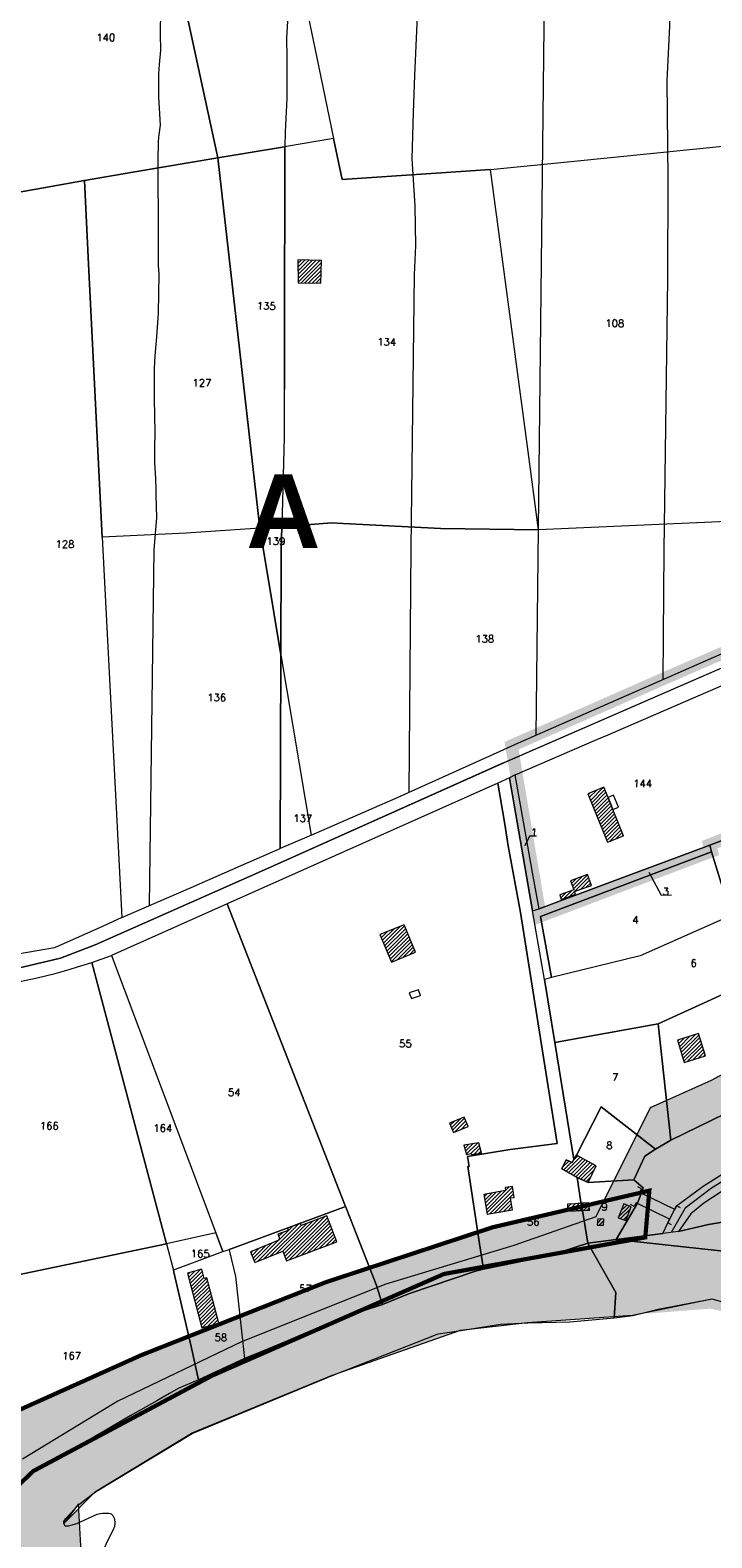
# Model space of a CAD drawing. Header units: metres. Extents: x 578835 to 593571, y 248557 to 255108.
# Tile 137 of 251: x 585809 to 586134, y 251395 to 252113. Entities that reach past the tile are written whole.
import ezdxf

# ---------------------------------------------------------------- set-up
doc = ezdxf.new("R2010")
doc.units = ezdxf.units.M
doc.linetypes.add('CACHEX2', pattern=[0.75, 0.5, -0.25])
doc.linetypes.add('SOLID_LINE', pattern=[0])
for name, color, linetype, lineweight in [('Cad-BATIMENT_BATI_LEGER13', 7, 'SOLID_LINE', 0), ('Cad-BATIMENT_BATI_PRIVE12', 7, 'SOLID_LINE', 0), ('Cad-BATIMENT_BATI_PRIVE12_HACH', 7, 'SOLID_LINE', 0), ('Cad-HYDROGRAPHI_COURS_D_EAU28', 5, 'SOLID_LINE', 0), ('Cad-PARCELLAIRE_PARCELLE1', 250, 'SOLID_LINE', 0), ('Cad-RESEAU_ROUT_AXE_DE_VOIE26', 255, 'SOLID_LINE', 0), ('Cad-RESEAU_ROUT_LIMITE_DE_VOIE_P23', 8, 'SOLID_LINE', 0), ('Cad-TOPONYMIE_DETAIL_PARCELLAIR181', 7, 'SOLID_LINE', 0), ('Cad-TOPONYMIE_NUMERO_DE_PARCELL182', 250, 'SOLID_LINE', 0), ('EBC', 114, 'Continuous', 53), ('EBC hachures', 114, 'Continuous', 18), ('PLU', 7, 'CACHEX2', 5), ('PPRI global - contour', 152, 'Continuous', 5), ('PPRI global - hachures', 152, 'Continuous', 5)]:
    doc.layers.add(name, color=color, linetype=linetype, lineweight=lineweight)
doc.layers.add('PLU nom', color=7, linetype='Continuous')
doc.styles.get("Standard").update_dxf_attribs({"font": 'arialbd_0.ttf', "height": 50})
doc.styles.add('TEXTSTYLE_45_11', font='txt.shx', dxfattribs={"oblique": 50})

msp = doc.modelspace()

# ---------------------------------------------------------------- hatches: boundary and pattern name
at = {"layer": 'Cad-BATIMENT_BATI_PRIVE12_HACH', "ltscale": 0.4}
h = msp.add_hatch(dxfattribs=at)
h.set_pattern_fill('ANSI31', color=256, scale=0.4, style=0)
h.paths.add_polyline_path([(585936.47, 252003.79), (585936.57, 251992.86), (585947.39, 251992.66), (585947.63, 252003.5)])
h = msp.add_hatch(dxfattribs=at)
h.set_pattern_fill('ANSI31', color=256, scale=0.4, style=0)
h.paths.add_polyline_path([(586091.54, 251729.41), (586086.54, 251741.81), (586084.25, 251747.53), (586082.27, 251752.49), (586074.53, 251749.38), (586083.89, 251726.31)])
h = msp.add_hatch(dxfattribs=at)
h.set_pattern_fill('ANSI31', color=256, scale=0.4, style=0)
h.paths.add_polyline_path([(586076.3, 251705.72), (586074.38, 251710.91), (586066.3, 251707.9), (586067.89, 251703.8), (586067.91, 251703.57), (586061.18, 251701.22), (586061.95, 251698.94), (586068.74, 251701.53), (586068.22, 251702.82), (586071.26, 251703.85)])
h = msp.add_hatch(dxfattribs=at)
h.set_pattern_fill('ANSI31', color=256, scale=0.4, style=0)
h.paths.add_polyline_path([(585992.57, 251673.96), (585987.1, 251686.99), (585975.46, 251682.33), (585981.02, 251669.09)])
h = msp.add_hatch(dxfattribs=at)
h.set_pattern_fill('ANSI31', color=256, scale=0.4, style=0)
h.paths.add_polyline_path([(586120.55, 251621.37), (586130.68, 251624.45), (586127.39, 251635.21), (586117.36, 251631.91)])
h = msp.add_hatch(dxfattribs=at)
h.set_pattern_fill('ANSI31', color=256, scale=0.4, style=0)
h.paths.add_polyline_path([(586010.66, 251587.97), (586017.66, 251590.9), (586015.65, 251595.3), (586008.64, 251592.37)])
h = msp.add_hatch(dxfattribs=at)
h.set_pattern_fill('ANSI31', color=256, scale=0.4, style=0)
h.paths.add_polyline_path([(586023.99, 251578.38), (586022.62, 251583.06), (586015.53, 251582.03), (586016.72, 251577.55), (586018.83, 251578.06), (586019.44, 251577.56)])
h = msp.add_hatch(dxfattribs=at)
h.set_pattern_fill('ANSI31', color=256, scale=0.4, style=0)
h.paths.add_polyline_path([(586069.5, 251566.6), (586074.74, 251564.13), (586078.59, 251572.15), (586069.19, 251577.16), (586067.87, 251575.16), (586067.17, 251573.64), (586064.34, 251574.96), (586062.24, 251570.67)])
h = msp.add_hatch(dxfattribs=at)
h.set_pattern_fill('ANSI31', color=256, scale=0.4, style=0)
h.paths.add_polyline_path([(586038.73, 251551.08), (586037.76, 251556.8), (586039.55, 251557.06), (586038.7, 251562.34), (586035.2, 251561.71), (586035.4, 251560.28), (586025, 251558.52), (586026.62, 251549.06)])
h = msp.add_hatch(dxfattribs=at)
h.set_pattern_fill('ANSI31', color=256, scale=0.4, style=0)
h.paths.add_polyline_path([(586072.06, 251550.87), (586071.35, 251554.26), (586068.41, 251554.02), (586064.88, 251553.83), (586065.07, 251550.5), (586068.68, 251550.69), (586069.67, 251550.78)])
h = msp.add_hatch(dxfattribs=at)
h.set_pattern_fill('ANSI31', color=256, scale=0.4, style=0)
h.paths.add_polyline_path([(586075.34, 251551.03), (586075.05, 251554.46), (586071.35, 251554.26), (586072.06, 251550.87), (586073.52, 251550.99)])
h = msp.add_hatch(dxfattribs=at)
h.set_pattern_fill('ANSI31', color=256, scale=0.4, style=0)
h.paths.add_polyline_path([(586091.75, 251553.97), (586089, 251547.38), (586092.74, 251546.02), (586095.24, 251552.59)])
h = msp.add_hatch(dxfattribs=at)
h.set_pattern_fill('ANSI31', color=256, scale=0.4, style=0)
h.paths.add_polyline_path([(585955.02, 251535.82), (585950.17, 251548.34), (585937.94, 251543.75), (585937.62, 251544.72), (585931.46, 251542.42), (585931.88, 251541.34), (585926.92, 251539.59), (585927.86, 251537.22), (585927.46, 251537.07), (585927.29, 251537.06), (585927.41, 251536.63), (585913.94, 251531.15), (585916.01, 251526.08), (585929.33, 251531.43), (585931.03, 251526.78)])
h = msp.add_hatch(dxfattribs=at)
h.set_pattern_fill('ANSI31', color=256, scale=0.4, style=0)
h.paths.add_polyline_path([(586082.21, 251546.71), (586079.31, 251546.91), (586079.07, 251543.88), (586082.13, 251543.79)])
h = msp.add_hatch(dxfattribs=at)
h.set_pattern_fill('ANSI31', color=256, scale=0.4, style=0)
h.paths.add_polyline_path([(585898.73, 251497.1), (585893.05, 251518.69), (585891.76, 251518.36), (585890.64, 251522.84), (585883.88, 251520.94), (585890.75, 251494.98)])
at = {"layer": 'EBC hachures', "ltscale": 0.4}
h = msp.add_hatch(dxfattribs=at)
h.set_pattern_fill('EBC', color=256, scale=6, style=0, pattern_type=2)
h.set_pattern_definition([(0, (0, 0), (0, 48), []), (90, (0, 0), (-48, 3e-15), []), (90, (6, 0), (-48, 3e-15), [-21, 6, -21]), (90, (42, 0), (-48, 3e-15), [-21, 6, -21]), (0, (0, 6), (0, 48), [-21, 6, -21]), (0, (0, 42), (0, 48), [-21, 6, -21]), (90, (6.6, 0), (-48, 3e-15), [-18, 3, -6, 3, -18]), (90, (41.4, 0), (-48, 3e-15), [-18, 3, -6, 3, -18]), (90, (7.2, 0), (-48, 3e-15), [-16.2, 1.8, -12, 1.8, -16.2]), (90, (40.8, 0), (-48, 3e-15), [-16.2, 1.8, -12, 1.8, -16.2]), (90, (7.8, 0), (-48, 3e-15), [-15, 1.2, -15.6, 1.2, -15]), (90, (40.2, 0), (-48, 3e-15), [-15, 1.2, -15.6, 1.2, -15]), (90, (8.4, 0), (-48, 3e-15), [-14.4, 0.6, -18, 0.6, -14.4]), (90, (39.6, 0), (-48, 3e-15), [-14.4, 0.6, -18, 0.6, -14.4]), (90, (9, 0), (-48, 3e-15), [-13.5, 0.6, -19.8, 0.6, -13.5]), (90, (39, 0), (-48, 3e-15), [-13.5, 0.6, -19.8, 0.6, -13.5]), (90, (9.6, 0), (-48, 3e-15), [-12.6, 0.6, -21.6, 0.6, -12.6]), (90, (38.4, 0), (-48, 3e-15), [-12.6, 0.6, -21.6, 0.6, -12.6]), (90, (10.2, 0), (-48, 3e-15), [-12, 0.6, -22.8, 0.6, -12]), (90, (37.8, 0), (-48, 3e-15), [-12, 0.6, -22.8, 0.6, -12]), (90, (10.8, 0), (-48, 3e-15), [-11.4, 0.3, -24.6, 0.3, -11.4]), (90, (37.2, 0), (-48, 3e-15), [-11.4, 0.3, -24.6, 0.3, -11.4]), (90, (11.28, 0), (-48, 3e-15), [-11.22, 0, -25.56, 0, -11.22]), (90, (36.72, 0), (-48, 3e-15), [-11.22, 0, -25.56, 0, -11.22]), (0, (0, 6.6), (0, 48), [-18, 3, -6, 3, -18]), (0, (0, 41.4), (0, 48), [-18, 3, -6, 3, -18]), (0, (0, 7.2), (0, 48), [-16.2, 1.8, -12, 1.8, -16.2]), (0, (0, 40.8), (0, 48), [-16.2, 1.8, -12, 1.8, -16.2]), (0, (0, 7.8), (0, 48), [-15, 1.2, -15.6, 1.2, -15]), (0, (0, 40.2), (0, 48), [-15, 1.2, -15.6, 1.2, -15]), (0, (0, 8.4), (0, 48), [-14.4, 0.6, -18, 0.6, -14.4]), (0, (0, 39.6), (0, 48), [-14.4, 0.6, -18, 0.6, -14.4]), (0, (0, 9), (0, 48), [-13.5, 0.6, -19.8, 0.6, -13.5]), (0, (0, 39), (0, 48), [-13.5, 0.6, -19.8, 0.6, -13.5]), (0, (0, 9.6), (0, 48), [-12.6, 0.6, -21.6, 0.6, -12.6]), (0, (0, 38.4), (0, 48), [-12.6, 0.6, -21.6, 0.6, -12.6]), (0, (0, 10.2), (0, 48), [-12, 0.6, -22.8, 0.6, -12]), (0, (0, 37.8), (0, 48), [-12, 0.6, -22.8, 0.6, -12]), (0, (0, 10.8), (0, 48), [-11.4, 0.3, -24.6, 0.3, -11.4]), (0, (0, 37.2), (0, 48), [-11.4, 0.3, -24.6, 0.3, -11.4])])
h.paths.add_polyline_path([(585764.55, 251412.8), (585680.47, 251386.26), (585657.99, 251397.31), (585497.19, 251345.03), (585460.38, 251331.48), (585464.25, 251288.88), (585479.75, 251248.22), (585501.06, 251228.86), (585513.66, 251194.98), (585504.94, 251153.35), (585413.88, 251111.72), (585351.89, 251073.97), (585317.98, 251034.28), (585378.04, 251059.45), (585480.72, 251097.2), (585549.5, 251155.29), (585630.87, 251226.93), (585686.08, 251285.01), (585730.64, 251357.62), (585786.17, 251403.44), (585810.39, 251426.68), (585895.64, 251472.18), (586006.07, 251520.58), (586101.97, 251538.01), (586103.9, 251560.27), (586029.32, 251542.85), (585949.88, 251516.71), (585861.73, 251481.86), (585775.52, 251443.13), (585757.11, 251430.55), (585761.96, 251414.09)])
at = {"layer": 'PPRI global - hachures', "ltscale": 0.4}
h = msp.add_hatch(dxfattribs=at)
h.set_pattern_fill('ANSI36', color=256, scale=2, style=0)
h.paths.add_polyline_path([(586779.38, 251581.27), (586821.34, 251642.67), (586838.14, 251679.57), (586865.35, 251697.41), (586906.05, 251709.87), (586951.91, 251717.09), (586983.75, 251722.62), (587024.24, 251713.71), (587049.6, 251689.15), (587082.26, 251647.6), (587113.84, 251605.97), (587160.45, 251564.77), (587197.2, 251554.78), (587223.29, 251531.2), (587260.68, 251500.9), (587289.05, 251476.82), (587318.45, 251459.27), (587329.29, 251453.91), (587357.24, 251452.94), (587382.76, 251431), (587389.53, 251429.25), (587416.65, 251423.14), (587441.69, 251420.45), (587478.4, 251418.38), (587511.69, 251422.6), (587521.39, 251410.63), (587550.03, 251382.68), (587569.42, 251370.63), (587614.29, 251369.51), (587646.1, 251379.27), (587684.46, 251405.35), (587750.71, 251464.04), (587783.08, 251502.25), (587806.75, 251541.93), (587825.95, 251574.73), (587862.36, 251617.94), (587895.51, 251668.29), (587906.01, 251685.82), (587394.11, 252086.64), (587366.6, 252069.86), (587288.58, 252023.93), (587230.5, 251996.2), (587107.4, 251979.74), (586953.77, 251951.14), (586889.62, 251942.48), (586802.92, 251934.68), (586730.97, 251925.15), (586654.68, 251923.41), (586617.13, 251933.05), (586584.19, 251935.65), (586547.78, 251930.45), (586515.28, 251919.88), (586481.48, 251903.66), (586434.16, 251861.77), (586352.01, 251790.32), (586289.79, 251748.46), (586240.73, 251688.66), (586218, 251659.95), (586180.9, 251638.42), (586133.34, 251612.75), (586104.31, 251599.77), (586078.34, 251547.85), (586039.38, 251534.11), (585978.28, 251515.78), (585909.53, 251488.29), (585850.71, 251460.04), (585805.32, 251432.38), (585751.85, 251416.35), (585690.74, 251417.11), (585639.4, 251423.21), (585637.54, 251423.36), (585723.43, 251230.19), (585744.4, 251251.77), (585766.08, 251292.97), (585766.77, 251327.89), (585801.95, 251354.61), (585819.41, 251367.78), (585833.84, 251376.73), (585832.08, 251408.97), (585824.9, 251401.76), (585831.97, 251411.02), (585832.08, 251408.97), (585840.04, 251416.96), (585886.04, 251444.87), (585952.43, 251472.2), (586013.98, 251493.8), (586045.93, 251497.49), (586095.93, 251500.97), (586133.73, 251508.78), (586164.82, 251500.08), (586232.07, 251468.02), (586266.08, 251438.72), (586288.37, 251415.12), (586304.68, 251389.04), (586322.56, 251357.09), (586343.22, 251324.05), (586368.94, 251297.74), (586397, 251283.51), (586437.63, 251272.47), (586472.61, 251260.11), (586506.13, 251230.12), (586544.38, 251227.43), (586604.22, 251228.96), (586634.91, 251244.3), (586668.67, 251258.1), (586694.75, 251285.71), (586716.23, 251308.72), (586740.78, 251340.93), (586756.13, 251386.94), (586771.47, 251488.17)])

# ---------------------------------------------------------------- linework, layer by layer
at = {"layer": 'Cad-BATIMENT_BATI_LEGER13'}
for points in [[(586084.25, 251747.53), (586086.54, 251741.81), (586086.54, 251741.81), (586089.18, 251742.92), (586086.88, 251748.64), (586084.25, 251747.53), (586084.25, 251747.53)], [(586084.25, 251747.53), (586086.54, 251741.81), (586086.54, 251741.81), (586089.18, 251742.92), (586086.88, 251748.64), (586084.25, 251747.53), (586084.25, 251747.53)], [(585994.88, 251653.19), (585993.99, 251656.02), (585989.49, 251654.53), (585990.63, 251651.84), (585994.88, 251653.19), (585994.88, 251653.19)], [(585994.88, 251653.19), (585993.99, 251656.02), (585989.49, 251654.53), (585990.63, 251651.84), (585994.88, 251653.19), (585994.88, 251653.19)]]:
    msp.add_lwpolyline(points, close=True, dxfattribs=at)
at = {"layer": 'Cad-BATIMENT_BATI_PRIVE12'}
for points in [[(585936.47, 252003.79), (585936.57, 251992.86), (585947.39, 251992.66), (585947.63, 252003.5), (585936.47, 252003.79), (585936.47, 252003.79)], [(586091.54, 251729.41), (586086.54, 251741.81), (586084.25, 251747.53), (586082.27, 251752.49), (586074.53, 251749.38), (586083.89, 251726.31), (586091.54, 251729.41), (586091.54, 251729.41)], [(586076.3, 251705.72), (586074.38, 251710.91), (586066.3, 251707.9), (586067.89, 251703.8), (586067.91, 251703.57), (586061.18, 251701.22), (586061.95, 251698.94), (586068.74, 251701.53), (586068.22, 251702.82), (586071.26, 251703.85), (586076.3, 251705.72), (586076.3, 251705.72)], [(585992.57, 251673.96), (585987.1, 251686.99), (585975.46, 251682.33), (585981.02, 251669.09), (585992.57, 251673.96), (585992.57, 251673.96)], [(586120.55, 251621.37), (586130.68, 251624.45), (586127.39, 251635.21), (586117.36, 251631.91), (586120.55, 251621.37), (586120.55, 251621.37)], [(586010.66, 251587.97), (586017.66, 251590.9), (586015.65, 251595.3), (586008.64, 251592.37), (586010.66, 251587.97), (586010.66, 251587.97)], [(586023.99, 251578.38), (586022.62, 251583.06), (586015.53, 251582.03), (586016.72, 251577.55), (586018.83, 251578.06), (586019.44, 251577.56), (586023.99, 251578.38), (586023.99, 251578.38)], [(586069.5, 251566.6), (586074.74, 251564.13), (586078.59, 251572.15), (586069.19, 251577.16), (586067.87, 251575.16), (586067.17, 251573.64), (586064.34, 251574.96), (586062.24, 251570.67), (586069.5, 251566.6), (586069.5, 251566.6)], [(586038.73, 251551.08), (586037.76, 251556.8), (586039.55, 251557.06), (586038.7, 251562.34), (586035.2, 251561.71), (586035.4, 251560.28), (586025, 251558.52), (586026.62, 251549.06), (586038.73, 251551.08), (586038.73, 251551.08)], [(586072.06, 251550.87), (586071.35, 251554.26), (586068.41, 251554.02), (586064.88, 251553.83), (586065.07, 251550.5), (586068.68, 251550.69), (586069.67, 251550.78), (586072.06, 251550.87), (586072.06, 251550.87)], [(586075.34, 251551.03), (586075.05, 251554.46), (586071.35, 251554.26), (586072.06, 251550.87), (586073.52, 251550.99), (586075.34, 251551.03), (586075.34, 251551.03)], [(586091.75, 251553.97), (586089, 251547.38), (586092.74, 251546.02), (586095.24, 251552.59), (586091.75, 251553.97), (586091.75, 251553.97)], [(585955.02, 251535.82), (585950.17, 251548.34), (585937.94, 251543.75), (585937.62, 251544.72), (585931.46, 251542.42), (585931.88, 251541.34), (585926.92, 251539.59), (585927.86, 251537.22), (585927.46, 251537.07), (585927.29, 251537.06), (585927.41, 251536.63), (585913.94, 251531.15), (585916.01, 251526.08), (585929.33, 251531.43), (585931.03, 251526.78), (585955.02, 251535.82), (585955.02, 251535.82)], [(586082.21, 251546.71), (586079.31, 251546.91), (586079.07, 251543.88), (586082.13, 251543.79), (586082.21, 251546.71), (586082.21, 251546.71)], [(585898.73, 251497.1), (585893.05, 251518.69), (585891.76, 251518.36), (585890.64, 251522.84), (585883.88, 251520.94), (585890.75, 251494.98), (585898.73, 251497.1), (585898.73, 251497.1)]]:
    msp.add_lwpolyline(points, close=True, dxfattribs=at)
at = {"layer": 'Cad-HYDROGRAPHI_COURS_D_EAU28'}
for points in [[(586139.92, 251596.91), (586114.17, 251584.38), (586106.79, 251580.08), (586101.72, 251576.65), (586096.47, 251565.4), (586100.99, 251561.65), (586099.98, 251558.9), (586098.24, 251554.29), (586088.14, 251537.06), (586110.41, 251539.81), (586110.41, 251539.81), (586110.41, 251539.81), (586112.7, 251544.91), (586116.88, 251553.06), (586129.53, 251562.48), (586149.89, 251575.23)], [(586142.38, 251545.83), (586132.15, 251544.09), (586117.75, 251540.76), (586110.41, 251539.81), (586088.14, 251537.06), (586359.3, 251507.4)], [(586359.3, 251507.4), (586088.14, 251537.06), (586088.14, 251537.06), (586088.14, 251537.06), (586074.6, 251535.25), (586087.86, 251511.83), (586087.22, 251499.75), (586095.96, 251500.81), (586108.07, 251503.84), (586133.8, 251508.67)], [(585841.49, 251384.39), (585848.74, 251399.27), (585849.22, 251400.32), (585849.42, 251402), (585849.18, 251403.77), (585848.38, 251405.37), (585847.67, 251406.09), (585846.4, 251406.54), (585843.42, 251406.51), (585840.68, 251405.95), (585830.98, 251401.57), (585826.96, 251400.35), (585825.55, 251400.45), (585824.96, 251401.63), (585824.87, 251402.62), (585825.91, 251404.04), (585832.02, 251410.8), (585840.09, 251416.83), (585886.07, 251444.65), (585952.53, 251472.07), (586003.37, 251492.04), (586014.03, 251493.61), (586032.91, 251496.64), (586045.96, 251497.29), (586065.95, 251497.85), (586087.22, 251499.75), (586087.86, 251511.83), (586074.6, 251535.25), (586055.09, 251528.94), (586051.38, 251528.07), (586045.93, 251527.16), (586039.61, 251525.86), (586024.94, 251522.84), (586021.14, 251521.96), (585989.71, 251511.3), (585976.73, 251505.98), (585967.09, 251502.94), (585940.97, 251492.84), (585930.71, 251488.41), (585918.43, 251483.37), (585911.03, 251480.3), (585889.03, 251470.2), (585879.41, 251466.05), (585875.32, 251463.7), (585869.18, 251460.18), (585856.59, 251452.99), (585844.88, 251446.21), (585840.01, 251443.35), (585836.87, 251441.42), (585821.82, 251433.13), (585818.45, 251431.07), (585808.6, 251425.66)]]:
    msp.add_lwpolyline(points, dxfattribs=at)
at = {"layer": 'Cad-PARCELLAIRE_PARCELLE1'}
for points in [[(586175.88, 252145.14), (586176.49, 252205.61), (586166.18, 252204.75), (586059.79, 252195.6), (585929.15, 252178.63), (585945.32, 252100.83), (585953.48, 252061.62), (585957.5, 252042.11), (586028.25, 252046.82), (586068.06, 252050.82), (586175.14, 252061.58), (586175.88, 252145.14), (586175.88, 252145.14)], [(585898.28, 252052.31), (585882.03, 252128.19), (585877.17, 252150.75), (585873.64, 252167.29), (585929.15, 252178.63), (585945.32, 252100.83), (585953.48, 252061.62), (585930.15, 252057.65), (585898.28, 252052.31), (585898.28, 252052.31)], [(585834.8, 252041.63), (585801.91, 252035.64), (585803.87, 252145.05), (585823.79, 252151.29), (585837.22, 252151.41), (585877.17, 252150.75), (585882.03, 252128.19), (585898.28, 252052.31), (585858.85, 252045.66), (585834.8, 252041.63), (585834.8, 252041.63)], [(585928.84, 251876.63), (585952.42, 251878.49), (585958.05, 251878.18), (586004.5, 251875.83), (586051.13, 251875.17), (586045.82, 251914.86), (586028.25, 252046.82), (585957.5, 252042.11), (585953.48, 252061.62), (585930.15, 252057.65), (585929.98, 251964.33), (585929.95, 251919.3), (585928.84, 251876.63), (585928.84, 251876.63)], [(586168.09, 251829.25), (586155.35, 251879.79), (586051.13, 251875.17), (586045.82, 251914.86), (586028.25, 252046.82), (586068.06, 252050.82), (586175.14, 252061.58), (586174.63, 252013.61), (586172.79, 251831.09), (586168.09, 251829.25), (586168.09, 251829.25)], [(585918.35, 251875.85), (585898.28, 252052.31), (585930.15, 252057.65), (585929.98, 251964.33), (585929.95, 251919.3), (585928.84, 251876.63), (585918.35, 251875.85), (585918.35, 251875.85)], [(585843.28, 251871.56), (585836.74, 252001.67), (585834.8, 252041.63), (585858.85, 252045.66), (585898.28, 252052.31), (585918.35, 251875.85), (585883.26, 251873.47), (585843.28, 251871.56), (585843.28, 251871.56)], [(585852.61, 251690.43), (585843.73, 251686.23), (585820.43, 251676.03), (585803.04, 251672.89), (585794.75, 251671.54), (585797.84, 251738), (585801.2, 251812.98), (585803.65, 251891.99), (585801.91, 252035.64), (585834.8, 252041.63), (585836.74, 252001.67), (585843.28, 251871.56), (585852.61, 251690.43), (585852.61, 251690.43)], [(585928.34, 251815.61), (585925.01, 251835.73), (585918.35, 251875.85), (585883.26, 251873.47), (585843.28, 251871.56), (585852.61, 251690.43), (585885.61, 251704.79), (585909.48, 251715.15), (585928.09, 251723.28), (585928.34, 251815.61), (585928.34, 251815.61)], [(585928.34, 251815.61), (585928.55, 251865.34), (585928.84, 251876.63), (585918.35, 251875.85), (585925.01, 251835.73), (585928.34, 251815.61), (585928.34, 251815.61)], [(585942.72, 251729.64), (585984.23, 251747.84), (586032.85, 251769.63), (586041.59, 251773.6), (586113.62, 251805.28), (586149.08, 251820.84), (586164.97, 251827.98), (586168.09, 251829.25), (586155.35, 251879.79), (586051.13, 251875.17), (586004.5, 251875.83), (585958.05, 251878.18), (585952.42, 251878.49), (585928.84, 251876.63), (585928.55, 251865.34), (585928.34, 251815.61), (585942.72, 251729.64), (585942.72, 251729.64)], [(585942.72, 251729.64), (585941.76, 251729.22), (585928.09, 251723.28), (585928.34, 251815.61), (585942.72, 251729.64), (585942.72, 251729.64)], [(586039.97, 251758.42), (586078.96, 251775.17), (586084.3, 251777.51), (586086.77, 251778.5), (586141.41, 251802.26), (586150.86, 251776.08), (586164.92, 251737.23), (586132.65, 251724.94), (586083.72, 251706.68), (586051.35, 251694.49), (586048.26, 251711.85), (586039.97, 251758.42), (586039.97, 251758.42)], [(586048.21, 251693.67), (586051.35, 251694.49), (586048.26, 251711.85), (586039.97, 251758.42), (586037.3, 251756.96), (586048.21, 251693.67), (586048.21, 251693.67)], [(585902.84, 251696.98), (585958.81, 251553.53), (585959.21, 251552.67), (585959.54, 251551.69), (585973.77, 251515.54), (585976.73, 251505.98), (585989.71, 251511.3), (586021.14, 251521.96), (586024.94, 251522.84), (586023.02, 251534.94), (586017.37, 251571.81), (586018.03, 251571.86), (586017.23, 251576.48), (586037.55, 251579.85), (586059.99, 251582.74), (586042.58, 251692.87), (586036.63, 251724.58), (586035.03, 251734.92), (586031.74, 251754.49), (585902.84, 251696.98), (585902.84, 251696.98)], [(586024.94, 251522.84), (586039.61, 251525.86), (586045.93, 251527.16), (586051.38, 251528.07), (586055.09, 251528.94), (586074.6, 251535.25), (586072.45, 251549), (586071.23, 251554.81), (586069.5, 251566.6), (586062.24, 251570.67), (586064.34, 251574.96), (586067.17, 251573.64), (586067.87, 251575.16), (586058.92, 251630.81), (586054.01, 251660.94), (586048.21, 251693.67), (586037.3, 251756.96), (586031.74, 251754.49), (586035.03, 251734.92), (586036.63, 251724.58), (586042.58, 251692.87), (586059.99, 251582.74), (586037.55, 251579.85), (586017.23, 251576.48), (586018.03, 251571.86), (586017.37, 251571.81), (586023.02, 251534.94), (586024.94, 251522.84), (586024.94, 251522.84)], [(586220.07, 251725.48), (586142.88, 251691.35), (586133.57, 251721.79), (586132.65, 251724.94), (586164.92, 251737.23), (586165.23, 251737.37), (586213.01, 251756.54), (586213.75, 251754.6), (586218.27, 251733.12), (586220.07, 251725.48), (586220.07, 251725.48)], [(586048.21, 251693.67), (586051.35, 251694.49), (586083.72, 251706.68), (586132.65, 251724.94), (586133.57, 251721.79), (586051.99, 251690.86), (586057.22, 251661.87), (586054.01, 251660.94), (586048.21, 251693.67), (586048.21, 251693.67)], [(586108.13, 251639.72), (586125.91, 251647.9), (586140.85, 251654.62), (586146.95, 251657.48), (586154.75, 251660.91), (586161.57, 251664.04), (586168.56, 251667.31), (586175.46, 251670.46), (586181.18, 251673.05), (586200.88, 251681.95), (586227.08, 251693.96), (586224.28, 251705.65), (586220.07, 251725.48), (586142.88, 251691.35), (586099.47, 251672.22), (586057.22, 251661.87), (586054.01, 251660.94), (586058.92, 251630.81), (586108.13, 251639.72), (586108.13, 251639.72)], [(586133.57, 251721.79), (586142.88, 251691.35), (586099.47, 251672.22), (586057.22, 251661.87), (586051.99, 251690.86), (586133.57, 251721.79), (586133.57, 251721.79)], [(585897.44, 251540.13), (585900.73, 251531.26), (585902.74, 251531.88), (585903.71, 251532.19), (585904.66, 251532.6), (585958.33, 251552.36), (585959.21, 251552.67), (585958.81, 251553.53), (585902.84, 251696.98), (585847.69, 251672.29), (585897.44, 251540.13), (585897.44, 251540.13)], [(586237.36, 251652.91), (586230.79, 251679.22), (586227.08, 251693.96), (586200.88, 251681.95), (586181.18, 251673.05), (586175.46, 251670.46), (586168.56, 251667.31), (586161.57, 251664.04), (586154.75, 251660.91), (586146.95, 251657.48), (586140.85, 251654.62), (586125.91, 251647.9), (586108.13, 251639.72), (586114.17, 251584.38), (586139.92, 251596.91), (586164.12, 251606.18), (586187.72, 251614.74), (586206.88, 251621.25), (586225.27, 251627.03), (586242.17, 251632.02), (586237.36, 251652.91), (586237.36, 251652.91)], [(585838.25, 251669.05), (585847.69, 251672.29), (585897.44, 251540.13), (585873.89, 251534.93), (585838.25, 251669.05), (585838.25, 251669.05)], [(585838.25, 251669.05), (585873.89, 251534.93), (585763.46, 251511.85), (585756.48, 251574.36), (585756.4, 251575.35), (585756.32, 251576.35), (585752.14, 251650.8), (585798.78, 251658.83), (585812.16, 251661.63), (585820.88, 251663.69), (585827.41, 251665.58), (585831.42, 251666.91), (585838.25, 251669.05), (585838.25, 251669.05)], [(586114.17, 251584.38), (586108.13, 251639.72), (586058.92, 251630.81), (586067.87, 251575.16), (586069.19, 251577.16), (586081.02, 251600.22), (586106.79, 251580.08), (586114.17, 251584.38), (586114.17, 251584.38)], [(586096.47, 251565.4), (586101.72, 251576.65), (586106.79, 251580.08), (586081.02, 251600.22), (586069.19, 251577.16), (586067.87, 251575.16), (586067.17, 251573.64), (586064.34, 251574.96), (586062.24, 251570.67), (586069.5, 251566.6), (586074.74, 251564.13), (586096.47, 251565.4), (586096.47, 251565.4)], [(586096.47, 251565.4), (586074.74, 251564.13), (586069.5, 251566.6), (586071.23, 251554.81), (586071.35, 251554.26), (586072.06, 251550.87), (586072.45, 251549), (586074.6, 251535.25), (586088.14, 251537.06), (586098.24, 251554.29), (586099.98, 251558.9), (586100.99, 251561.65), (586096.47, 251565.4), (586096.47, 251565.4)], [(585959.21, 251552.67), (585958.33, 251552.36), (585904.66, 251532.6), (585903.71, 251532.19), (585903.95, 251531.31), (585906.76, 251519.4), (585911.03, 251480.3), (585918.43, 251483.37), (585930.71, 251488.41), (585940.97, 251492.84), (585967.09, 251502.94), (585976.73, 251505.98), (585973.77, 251515.54), (585959.54, 251551.69), (585959.21, 251552.67), (585959.21, 251552.67)], [(585873.89, 251534.93), (585876.91, 251523.47), (585877.15, 251522.48), (585878.12, 251522.8), (585900.73, 251531.26), (585897.44, 251540.13), (585873.89, 251534.93), (585873.89, 251534.93)], [(585911.03, 251480.3), (585889.03, 251470.2), (585885.58, 251485.97), (585877.4, 251521.5), (585877.15, 251522.48), (585878.12, 251522.8), (585900.73, 251531.26), (585902.74, 251531.88), (585903.71, 251532.19), (585903.95, 251531.31), (585906.76, 251519.4), (585911.03, 251480.3), (585911.03, 251480.3)]]:
    msp.add_lwpolyline(points, close=True, dxfattribs=at)
for points in [[(586138.08, 251559.75), (586129.8, 251554.37), (586123.71, 251549.29), (586117.75, 251540.76), (586132.15, 251544.09), (586142.38, 251545.83)], [(585763.46, 251511.85), (585873.89, 251534.93), (585873.89, 251534.93), (585873.89, 251534.93), (585876.91, 251523.47), (585877.15, 251522.48), (585877.4, 251521.5), (585885.58, 251485.97), (585889.03, 251470.2), (585879.41, 251466.05), (585875.32, 251463.7), (585869.18, 251460.18), (585856.59, 251452.99), (585844.88, 251446.21), (585840.01, 251443.35), (585836.87, 251441.42), (585821.82, 251433.13), (585818.45, 251431.07), (585808.6, 251425.66)]]:
    msp.add_lwpolyline(points, dxfattribs=at)
at = {"layer": 'Cad-RESEAU_ROUT_AXE_DE_VOIE26'}
for points in [[(585638.87, 251681.2), (585653.35, 251660.06), (585669.75, 251653.42), (585687.78, 251650.44), (585699.26, 251650.18), (585748.59, 251657.08), (585797.71, 251664.96), (585823.34, 251671.05), (585839.86, 251677.43), (585920.62, 251713.1), (586035.27, 251764.41), (586171.57, 251823.82), (586228.75, 251842.3), (586318.87, 251871.21), (586399.65, 251897.09), (586416.5, 251903.67)], [(586034.78, 251764.2), (586171.57, 251823.82), (586228.75, 251842.3), (586318.87, 251871.21), (586399.65, 251897.09), (586416.5, 251903.67)], [(586034.78, 251764.2), (585920.62, 251713.1), (585839.86, 251677.43), (585823.34, 251671.05), (585797.71, 251664.96), (585748.59, 251657.08), (585699.26, 251650.18), (585687.78, 251650.44), (585669.75, 251653.42), (585653.35, 251660.06), (585643.69, 251674.18), (585635.35, 251672.32), (585577.78, 251668.2), (585528.65, 251667.79), (585484.86, 251662.78), (585417.02, 251654.09), (585387.74, 251650.97), (585305.22, 251645.56), (585220.83, 251638.23), (585137.25, 251627.78), (585090.89, 251619.79), (585017.07, 251597.26), (584998.74, 251590.79), (584995.46, 251589.33)], [(586419.63, 251665.02), (586397.56, 251654.9), (586339.58, 251638.61), (586282.12, 251621.73), (586245.93, 251611.26), (586217.38, 251602.43), (586205.1, 251597.5), (586195.34, 251593.83), (586169.52, 251582.78), (586158.91, 251577.03), (586133.46, 251561.42), (586120.92, 251551.9), (586114.31, 251540.29)]]:
    msp.add_lwpolyline(points, dxfattribs=at)
at = {"layer": 'Cad-RESEAU_ROUT_LIMITE_DE_VOIE_P23'}
msp.add_line((586054.44, 252190.33), (586049.88, 251777.2), dxfattribs=at)
for points in [[(585993.2, 252259.55), (585993.83, 252243.5), (585993.5, 252235.14), (585993.82, 252221.52), (585993.85, 252209.24), (585993.92, 252193.38), (585993.43, 252180.93), (585993.42, 252162.46), (585993.7, 252144.58), (585993.12, 252130.73), (585993.2, 252116.34), (585992.08, 252091.62), (585991.32, 252074), (585990.8, 252051.82), (585992.15, 252029.53), (585992.5, 252010.62), (585991.85, 251996.61), (585990.26, 251866.57), (585989.25, 251750.1)], [(586110.47, 251803.89), (586110.99, 251865.52), (586112.65, 251994.53), (586112.9, 252042.47), (586112.45, 252089.07), (586113.74, 252115.28), (586113.52, 252144.87), (586113.97, 252157.64), (586114.45, 252169.6), (586114.6, 252189.51)], [(585865.83, 251696.14), (585867.96, 251865.63), (585869.19, 251881.06), (585869, 251891.71), (585868.93, 251894.37), (585868.71, 251899.51), (585868.37, 251907.22), (585868.37, 251913.26), (585868.41, 251922.33), (585868.32, 251928.71), (585868.14, 251938.27), (585868.12, 251949.26), (585868.19, 251952), (585868.53, 251958.06), (585869.22, 251967.15), (585869.91, 251976.19), (585869.98, 251978.44), (585870.34, 251997.08), (585870.05, 252001.07), (585870.02, 252002.07), (585870, 252007.28), (585870.04, 252015.07), (585869.99, 252026.35), (585869.88, 252039.97), (585869.92, 252048.89), (585869.95, 252051.12), (585870.1, 252059.89), (585870.21, 252062.08), (585870.34, 252063.26), (585870.98, 252067.99), (585870.91, 252070.68), (585870.53, 252076.05), (585870.2, 252081.4), (585870.13, 252085.81), (585870.2, 252090.22), (585870.26, 252092.43), (585870.57, 252096.92), (585871.1, 252103.66), (585871.16, 252105.83), (585871.07, 252109.07), (585871.2, 252125)], [(585931.64, 252120.15), (585930.98, 252109.43), (585931.04, 252107.47), (585931.15, 252102.15), (585931.2, 252094.16), (585931.2, 252083.28), (585931.14, 252080.57), (585930.87, 252074.22), (585930.37, 252064.69), (585930.18, 252057.7), (585930, 251964.36), (585929.96, 251919.28), (585928.86, 251876.65), (585928.56, 251865.3), (585928.39, 251815.6), (585928.08, 251723.26)], [(586118.73, 251552.14), (586116.92, 251553.02), (586116.05, 251551.23), (586099.36, 251559.39), (586100.24, 251561.18), (586098.45, 251562.07)], [(586114.49, 251544.01), (586112.7, 251544.89), (586113.58, 251546.68), (586097.64, 251554.54), (586096.75, 251552.76), (586094.96, 251553.64)]]:
    msp.add_lwpolyline(points, dxfattribs=at)
at = {"layer": 'Cad-TOPONYMIE_DETAIL_PARCELLAIR181'}
for points in [[(586050.18, 251729.17), (586046.8, 251729.22), (586044.63, 251724.58), (586044.63, 251724.58)], [(586114.45, 251701.01), (586109.67, 251700.94), (586103.81, 251711.93), (586103.81, 251711.93)]]:
    msp.add_lwpolyline(points, dxfattribs=at)
at = {"layer": 'EBC', "ltscale": 0.4, "const_width": 2}
msp.add_lwpolyline([(585786.17, 251403.44), (585810.39, 251426.68), (585895.64, 251472.18), (586006.07, 251520.58), (586101.97, 251538.01), (586103.9, 251560.27), (586029.32, 251542.85), (585949.88, 251516.71), (585861.73, 251481.86), (585775.52, 251443.13)], dxfattribs=at)
at = {"layer": 'PLU', "color": 7, "ltscale": 2, "const_width": 6}
for points in [[(586771.55, 251836.8), (586413.95, 251689.79), (586101.14, 251576.38), (586071.49, 251512.78), (586071.49, 251512.78)], [(586243.77, 251628.09), (586224.2, 251705.76), (586213.66, 251754.7), (586212.94, 251756.75), (586132.55, 251725.1), (586133.5, 251721.99), (586051.95, 251691.08), (586038.27, 251772.28), (586110.41, 251804.05), (586172.71, 251831.2)], [(586858.6, 251692.93), (586812.51, 251627.79), (586776.94, 251577.77), (586763.76, 251439.56), (586742.61, 251343.18), (586667.51, 251252.36), (586602.96, 251228.67), (586501.52, 251229.98), (586444.11, 251272.66), (586385.14, 251283.71), (586331.71, 251338.94), (586281.95, 251423.63), (586232.2, 251467.82), (586180.01, 251496.39), (586133.26, 251507.11), (586104.15, 251504.81), (586035.64, 251525.3), (585906.58, 251484.65), (585774.41, 251416.95), (585774.41, 251416.95)]]:
    msp.add_lwpolyline(points, dxfattribs=at)
at = {"layer": 'PPRI global - contour'}
for points in [[(586802.92, 251934.68), (586730.97, 251925.15), (586654.68, 251923.41), (586617.13, 251933.05), (586584.19, 251935.65), (586547.78, 251930.45), (586515.28, 251919.88), (586481.48, 251903.66), (586434.16, 251861.77), (586352.01, 251790.32), (586289.79, 251748.46), (586240.73, 251688.66), (586218, 251659.95), (586180.9, 251638.42), (586133.34, 251612.75), (586104.31, 251599.77), (586078.34, 251547.85), (586039.38, 251534.11), (585978.28, 251515.78), (585909.53, 251488.29), (585850.71, 251460.04), (585805.32, 251432.38)], [(585833.84, 251376.73), (585831.97, 251411.02), (585824.9, 251401.76), (585840.04, 251416.96), (585886.04, 251444.87), (585952.43, 251472.2), (586013.98, 251493.8), (586045.93, 251497.49), (586095.93, 251500.97), (586133.73, 251508.78), (586164.82, 251500.08), (586232.07, 251468.02), (586266.08, 251438.72), (586288.37, 251415.12), (586304.68, 251389.04)]]:
    msp.add_lwpolyline(points, dxfattribs=at).dxf.unprotected_set("ltscale", 0)

# ---------------------------------------------------------------- texts
at = {"layer": 'Cad-TOPONYMIE_NUMERO_DE_PARCELL182', "style": 'TEXTSTYLE_45_11'}
for s, height, p in [('140', 3.491, (585840.45, 252107.99)), ('135', 3.491, (585916.9, 251980.07)), ('108', 3.491, (586082.97, 251971.81)), ('134', 3.491, (585974.27, 251962.92)), ('127', 3.491, (585886.22, 251943.5)), ('128', 3.491, (585820.98, 251866.58)), ('139', 3.491, (585921.48, 251868.03)), ('138', 3.491, (586021.01, 251821.47)), ('136', 3.491, (585893.26, 251793.54)), ('144', 3.491, (586096.2, 251752.54)), ('137', 3.491, (585934.24, 251735.95)), ('1', 3.49, (586047.45, 251729.28)), ('3', 3.49, (586110.24, 251701.1)), ('4', 3.49, (586095.8, 251687.52)), ('6', 3.49, (586123.49, 251666.99)), ('55', 3.491, (585984.66, 251628.59)), ('7', 3.49, (586086.17, 251612.64)), ('54', 3.491, (585903.14, 251605.37)), ('166', 3.491, (585813.51, 251589.44)), ('164', 3.491, (585867.59, 251588.34)), ('8', 3.49, (586083.37, 251580.13)), ('9', 3.49, (586081.04, 251550.84)), ('56', 3.491, (586045.62, 251543.64)), ('165', 3.491, (585885.42, 251528.53)), ('57', 3.491, (585937.07, 251511.9)), ('58', 3.491, (585896.78, 251488.57)), ('167', 3.491, (585824.17, 251479.92))]:
    msp.add_text(s, height=height, rotation=359.58868, dxfattribs=at).set_placement(p)
at = {"layer": 'PLU nom', "insert": (585929.53, 251901.55), "char_height": 35, "width": 195.3422, "attachment_point": 2}
msp.add_mtext('A', dxfattribs=at)

doc.saveas('drawing.dxf')
